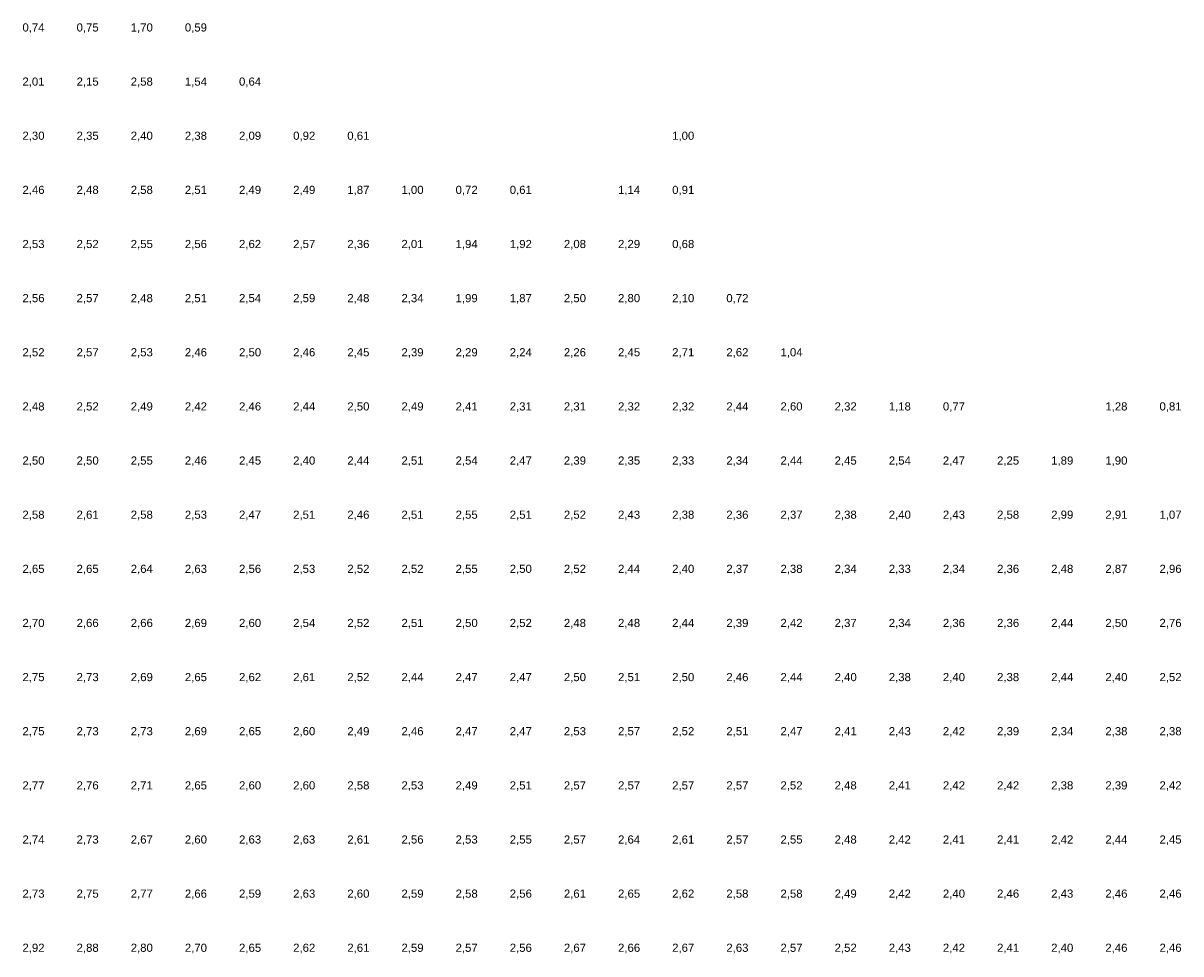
# Model space of a CAD drawing. Header units: metres. Extents: x 142558 to 144317, y 416662 to 417384.
# Tile 16 of 17: x 143883 to 144097, y 416844 to 417016. Entities that reach past the tile are written whole.
import ezdxf
from ezdxf.enums import TextEntityAlignment as Align

# ---------------------------------------------------------------- set-up
doc = ezdxf.new("R2010")
doc.units = ezdxf.units.M
doc.header["$MEASUREMENT"] = 0
doc.layers.add('beg_10Anno', color=252, linetype='Continuous')
doc.styles.add('Arial', font='arial.ttf')

msp = doc.modelspace()

# ---------------------------------------------------------------- texts
at = {"layer": 'beg_10Anno', "style": 'Arial'}
for s, p in [('0,74', (143885, 417013.82)), ('0,75', (143895, 417013.82)), ('1,70', (143905, 417013.82)), ('0,59', (143915, 417013.82)), ('2,01', (143885, 417003.82)), ('2,15', (143895, 417003.82)), ('2,58', (143905, 417003.82)), ('1,54', (143915, 417003.82)), ('0,64', (143925, 417003.82)), ('2,30', (143885, 416993.82)), ('2,35', (143895, 416993.82)), ('2,40', (143905, 416993.82)), ('2,38', (143915, 416993.82)), ('2,09', (143925, 416993.82)), ('0,92', (143935, 416993.82)), ('0,61', (143945, 416993.82)), ('1,00', (144005, 416993.82)), ('2,46', (143885, 416983.82)), ('2,48', (143895, 416983.82)), ('2,58', (143905, 416983.82)), ('2,51', (143915, 416983.82)), ('2,49', (143925, 416983.82)), ('2,49', (143935, 416983.82)), ('1,87', (143945, 416983.82)), ('1,00', (143955, 416983.82)), ('0,72', (143965, 416983.82)), ('0,61', (143975, 416983.82)), ('1,14', (143995, 416983.82)), ('0,91', (144005, 416983.82)), ('2,53', (143885, 416973.82)), ('2,52', (143895, 416973.82)), ('2,55', (143905, 416973.82)), ('2,56', (143915, 416973.82)), ('2,62', (143925, 416973.82)), ('2,57', (143935, 416973.82)), ('2,36', (143945, 416973.82)), ('2,01', (143955, 416973.82)), ('1,94', (143965, 416973.82)), ('1,92', (143975, 416973.82)), ('2,08', (143985, 416973.82)), ('2,29', (143995, 416973.82)), ('0,68', (144005, 416973.82)), ('2,56', (143885, 416963.82)), ('2,57', (143895, 416963.82)), ('2,48', (143905, 416963.82)), ('2,51', (143915, 416963.82)), ('2,54', (143925, 416963.82)), ('2,59', (143935, 416963.82)), ('2,48', (143945, 416963.82)), ('2,34', (143955, 416963.82)), ('1,99', (143965, 416963.82)), ('1,87', (143975, 416963.82)), ('2,50', (143985, 416963.82)), ('2,80', (143995, 416963.82)), ('2,10', (144005, 416963.82)), ('0,72', (144015, 416963.82)), ('2,52', (143885, 416953.82)), ('2,57', (143895, 416953.82)), ('2,53', (143905, 416953.82)), ('2,46', (143915, 416953.82)), ('2,50', (143925, 416953.82)), ('2,46', (143935, 416953.82)), ('2,45', (143945, 416953.82)), ('2,39', (143955, 416953.82)), ('2,29', (143965, 416953.82)), ('2,24', (143975, 416953.82)), ('2,26', (143985, 416953.82)), ('2,45', (143995, 416953.82)), ('2,71', (144005, 416953.82)), ('2,62', (144015, 416953.82)), ('1,04', (144025, 416953.82)), ('2,48', (143885, 416943.82)), ('2,52', (143895, 416943.82)), ('2,49', (143905, 416943.82)), ('2,42', (143915, 416943.82)), ('2,46', (143925, 416943.82)), ('2,44', (143935, 416943.82)), ('2,50', (143945, 416943.82)), ('2,49', (143955, 416943.82)), ('2,41', (143965, 416943.82)), ('2,31', (143975, 416943.82)), ('2,31', (143985, 416943.82)), ('2,32', (143995, 416943.82)), ('2,32', (144005, 416943.82)), ('2,44', (144015, 416943.82)), ('2,60', (144025, 416943.82)), ('2,32', (144035, 416943.82)), ('1,18', (144045, 416943.82)), ('0,77', (144055, 416943.82)), ('1,28', (144085, 416943.82)), ('0,81', (144095, 416943.82)), ('2,50', (143885, 416933.82)), ('2,50', (143895, 416933.82)), ('2,55', (143905, 416933.82)), ('2,46', (143915, 416933.82)), ('2,45', (143925, 416933.82)), ('2,40', (143935, 416933.82)), ('2,44', (143945, 416933.82)), ('2,51', (143955, 416933.82)), ('2,54', (143965, 416933.82)), ('2,47', (143975, 416933.82)), ('2,39', (143985, 416933.82)), ('2,35', (143995, 416933.82)), ('2,33', (144005, 416933.82)), ('2,34', (144015, 416933.82)), ('2,44', (144025, 416933.82)), ('2,45', (144035, 416933.82)), ('2,54', (144045, 416933.82)), ('2,47', (144055, 416933.82)), ('2,25', (144065, 416933.82)), ('1,89', (144075, 416933.82)), ('1,90', (144085, 416933.82)), ('2,58', (143885, 416923.82)), ('2,61', (143895, 416923.82)), ('2,58', (143905, 416923.82)), ('2,53', (143915, 416923.82)), ('2,47', (143925, 416923.82)), ('2,51', (143935, 416923.82)), ('2,46', (143945, 416923.82)), ('2,51', (143955, 416923.82)), ('2,55', (143965, 416923.82)), ('2,51', (143975, 416923.82)), ('2,52', (143985, 416923.82)), ('2,43', (143995, 416923.82)), ('2,38', (144005, 416923.82)), ('2,36', (144015, 416923.82)), ('2,37', (144025, 416923.82)), ('2,38', (144035, 416923.82)), ('2,40', (144045, 416923.82)), ('2,43', (144055, 416923.82)), ('2,58', (144065, 416923.82)), ('2,99', (144075, 416923.82)), ('2,91', (144085, 416923.82)), ('1,07', (144095, 416923.82)), ('2,65', (143885, 416913.82)), ('2,65', (143895, 416913.82)), ('2,64', (143905, 416913.82)), ('2,63', (143915, 416913.82)), ('2,56', (143925, 416913.82)), ('2,53', (143935, 416913.82)), ('2,52', (143945, 416913.82)), ('2,52', (143955, 416913.82)), ('2,55', (143965, 416913.82)), ('2,50', (143975, 416913.82)), ('2,52', (143985, 416913.82)), ('2,44', (143995, 416913.82)), ('2,40', (144005, 416913.82)), ('2,37', (144015, 416913.82)), ('2,38', (144025, 416913.82)), ('2,34', (144035, 416913.82)), ('2,33', (144045, 416913.82)), ('2,34', (144055, 416913.82)), ('2,36', (144065, 416913.82)), ('2,48', (144075, 416913.82)), ('2,87', (144085, 416913.82)), ('2,96', (144095, 416913.82)), ('2,70', (143885, 416903.82)), ('2,66', (143895, 416903.82)), ('2,66', (143905, 416903.82)), ('2,69', (143915, 416903.82)), ('2,60', (143925, 416903.82)), ('2,54', (143935, 416903.82)), ('2,52', (143945, 416903.82)), ('2,51', (143955, 416903.82)), ('2,50', (143965, 416903.82)), ('2,52', (143975, 416903.82)), ('2,48', (143985, 416903.82)), ('2,48', (143995, 416903.82)), ('2,44', (144005, 416903.82)), ('2,39', (144015, 416903.82)), ('2,42', (144025, 416903.82)), ('2,37', (144035, 416903.82)), ('2,34', (144045, 416903.82)), ('2,36', (144055, 416903.82)), ('2,36', (144065, 416903.82)), ('2,44', (144075, 416903.82)), ('2,50', (144085, 416903.82)), ('2,76', (144095, 416903.82)), ('2,75', (143885, 416893.82)), ('2,73', (143895, 416893.82)), ('2,69', (143905, 416893.82)), ('2,65', (143915, 416893.82)), ('2,62', (143925, 416893.82)), ('2,61', (143935, 416893.82)), ('2,52', (143945, 416893.82)), ('2,44', (143955, 416893.82)), ('2,47', (143965, 416893.82)), ('2,47', (143975, 416893.82)), ('2,50', (143985, 416893.82)), ('2,51', (143995, 416893.82)), ('2,50', (144005, 416893.82)), ('2,46', (144015, 416893.82)), ('2,44', (144025, 416893.82)), ('2,40', (144035, 416893.82)), ('2,38', (144045, 416893.82)), ('2,40', (144055, 416893.82)), ('2,38', (144065, 416893.82)), ('2,44', (144075, 416893.82)), ('2,40', (144085, 416893.82)), ('2,52', (144095, 416893.82)), ('2,75', (143885, 416883.82)), ('2,73', (143895, 416883.82)), ('2,73', (143905, 416883.82)), ('2,69', (143915, 416883.82)), ('2,65', (143925, 416883.82)), ('2,60', (143935, 416883.82)), ('2,49', (143945, 416883.82)), ('2,46', (143955, 416883.82)), ('2,47', (143965, 416883.82)), ('2,47', (143975, 416883.82)), ('2,53', (143985, 416883.82)), ('2,57', (143995, 416883.82)), ('2,52', (144005, 416883.82)), ('2,51', (144015, 416883.82)), ('2,47', (144025, 416883.82)), ('2,41', (144035, 416883.82)), ('2,43', (144045, 416883.82)), ('2,42', (144055, 416883.82)), ('2,39', (144065, 416883.82)), ('2,34', (144075, 416883.82)), ('2,38', (144085, 416883.82)), ('2,38', (144095, 416883.82)), ('2,77', (143885, 416873.82)), ('2,76', (143895, 416873.82)), ('2,71', (143905, 416873.82)), ('2,65', (143915, 416873.82)), ('2,60', (143925, 416873.82)), ('2,60', (143935, 416873.82)), ('2,58', (143945, 416873.82)), ('2,53', (143955, 416873.82)), ('2,49', (143965, 416873.82)), ('2,51', (143975, 416873.82)), ('2,57', (143985, 416873.82)), ('2,57', (143995, 416873.82)), ('2,57', (144005, 416873.82)), ('2,57', (144015, 416873.82)), ('2,52', (144025, 416873.82)), ('2,48', (144035, 416873.82)), ('2,41', (144045, 416873.82)), ('2,42', (144055, 416873.82)), ('2,42', (144065, 416873.82)), ('2,38', (144075, 416873.82)), ('2,39', (144085, 416873.82)), ('2,42', (144095, 416873.82)), ('2,74', (143885, 416863.82)), ('2,73', (143895, 416863.82)), ('2,67', (143905, 416863.82)), ('2,60', (143915, 416863.82)), ('2,63', (143925, 416863.82)), ('2,63', (143935, 416863.82)), ('2,61', (143945, 416863.82)), ('2,56', (143955, 416863.82)), ('2,53', (143965, 416863.82)), ('2,55', (143975, 416863.82)), ('2,57', (143985, 416863.82)), ('2,64', (143995, 416863.82)), ('2,61', (144005, 416863.82)), ('2,57', (144015, 416863.82)), ('2,55', (144025, 416863.82)), ('2,48', (144035, 416863.82)), ('2,42', (144045, 416863.82)), ('2,41', (144055, 416863.82)), ('2,41', (144065, 416863.82)), ('2,42', (144075, 416863.82)), ('2,44', (144085, 416863.82)), ('2,45', (144095, 416863.82)), ('2,73', (143885, 416853.82)), ('2,75', (143895, 416853.82)), ('2,77', (143905, 416853.82)), ('2,66', (143915, 416853.82)), ('2,59', (143925, 416853.82)), ('2,63', (143935, 416853.82)), ('2,60', (143945, 416853.82)), ('2,59', (143955, 416853.82)), ('2,58', (143965, 416853.82)), ('2,56', (143975, 416853.82)), ('2,61', (143985, 416853.82)), ('2,65', (143995, 416853.82)), ('2,62', (144005, 416853.82)), ('2,58', (144015, 416853.82)), ('2,58', (144025, 416853.82)), ('2,49', (144035, 416853.82)), ('2,42', (144045, 416853.82)), ('2,40', (144055, 416853.82)), ('2,46', (144065, 416853.82)), ('2,43', (144075, 416853.82)), ('2,46', (144085, 416853.82)), ('2,46', (144095, 416853.82)), ('2,92', (143885, 416843.82)), ('2,88', (143895, 416843.82)), ('2,80', (143905, 416843.82)), ('2,70', (143915, 416843.82)), ('2,65', (143925, 416843.82)), ('2,62', (143935, 416843.82)), ('2,61', (143945, 416843.82)), ('2,59', (143955, 416843.82)), ('2,57', (143965, 416843.82)), ('2,56', (143975, 416843.82)), ('2,67', (143985, 416843.82)), ('2,66', (143995, 416843.82)), ('2,67', (144005, 416843.82)), ('2,63', (144015, 416843.82)), ('2,57', (144025, 416843.82)), ('2,52', (144035, 416843.82)), ('2,43', (144045, 416843.82)), ('2,42', (144055, 416843.82)), ('2,41', (144065, 416843.82)), ('2,40', (144075, 416843.82)), ('2,46', (144085, 416843.82)), ('2,46', (144095, 416843.82))]:
    msp.add_text(s, height=1.503, dxfattribs=at).set_placement(p, align=Align.BOTTOM_CENTER)

doc.saveas('drawing.dxf')
